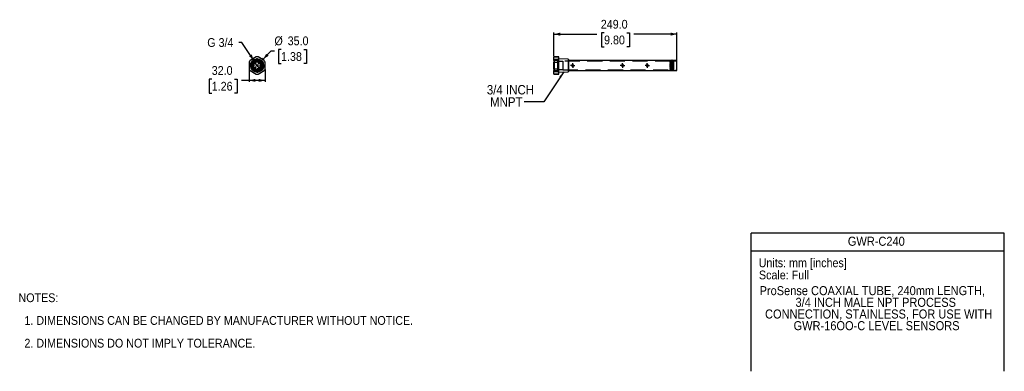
# Model space of a CAD drawing. Header units: millimetres. Extents: x 37 to 2032, y 0 to 712.
import ezdxf
from ezdxf.enums import TextEntityAlignment as Align

# ---------------------------------------------------------------- set-up
doc = ezdxf.new("R2010")
doc.units = ezdxf.units.MM
for name, pattern in [('SLD-Center', [111.76, 50.8, -20.32, 20.32, -20.32]), ('SLD-Dashed', [45.72, 30.48, -15.24]), ('SLD-Solid', [0])]:
    doc.linetypes.add(name, pattern=pattern)
doc.layers.add('CENTER', color=40, linetype='SLD-Center')
doc.layers.add('HIDDEN', color=102, linetype='SLD-Dashed')
doc.layers.add('DIMENSIONS', color=140, linetype='SLD-Solid', lineweight=25)
doc.layers.add('TEXT', color=140, linetype='SLD-Solid', lineweight=25)
doc.layers.add('SLD-DEFPOINTS', color=7, linetype='Continuous', plot=False)
doc.layers.get('SLD-DEFPOINTS').off()
doc.styles.add('SLDTEXTSTYLE0', font='GOTHIC.TTF', dxfattribs={"width": 0.913})
doc.styles.get("Standard").update_dxf_attribs({"font": 'GOTHIC.TTF'})
doc.dimstyles.new('SLDDIMSTYLE0', dxfattribs={"dimtxt": 17.78, "dimasz": 12.7, "dimexe": 0, "dimexo": 0.0625, "dimgap": 4.445, "dimtad": 0, "dimtih": 1, "dimtoh": 1, "dimdec": 1, "dimrnd": 1e-09, "dimzin": 4, "dimdsep": 46, "dimtxsty": 'SLDTEXTSTYLE0', "dimsah": 1, "dimcen": 0.09, "dimadec": 0, "dimazin": 1, "dimtfac": 1, "dimtdec": 1, "dimtofl": 0, "dimtmove": 0, "dimatfit": 3, "dimfxl": 0, "dimfrac": 2, "dimtolj": 1, "dimtzin": 12, "dimarcsym": 0})
doc.dimstyles.new('SLDDIMSTYLE1', dxfattribs={"dimtxt": 17.78, "dimasz": 12.7, "dimexe": 0, "dimexo": 0.0625, "dimgap": 4.445, "dimtad": 0, "dimtih": 1, "dimtoh": 1, "dimdec": 1, "dimrnd": 1e-09, "dimzin": 4, "dimdsep": 46, "dimtxsty": 'SLDTEXTSTYLE0', "dimsah": 1, "dimcen": 0, "dimadec": 0, "dimazin": 1, "dimtfac": 1, "dimtdec": 1, "dimtofl": 0, "dimtmove": 0, "dimatfit": 3, "dimfxl": 0, "dimfrac": 2, "dimtolj": 1, "dimtzin": 12, "dimarcsym": 0})
doc.dimstyles.new('SLDDIMSTYLE2', dxfattribs={"dimtxt": 17.78, "dimasz": 12.7, "dimexe": 0, "dimexo": 0.0625, "dimgap": 4.445, "dimtad": 0, "dimtih": 1, "dimtoh": 1, "dimdec": 1, "dimrnd": 1e-09, "dimzin": 12, "dimdsep": 46, "dimtxsty": 'SLDTEXTSTYLE0', "dimsah": 1, "dimcen": 0, "dimadec": 0, "dimazin": 3, "dimtfac": 1, "dimtdec": 1, "dimtofl": 0, "dimtmove": 0, "dimatfit": 3, "dimfxl": 0, "dimfrac": 2, "dimtolj": 1, "dimtzin": 12, "dimarcsym": 0})
doc.dimstyles.new('SLDDIMSTYLE3', dxfattribs={"dimtxt": 0.18, "dimasz": 12.7, "dimexe": 0, "dimexo": 0.0625, "dimgap": 0, "dimtad": 0, "dimtih": 1, "dimtoh": 1, "dimdec": 0, "dimrnd": 1e-09, "dimzin": 0, "dimdsep": 46, "dimtxsty": 'Standard', "dimsah": 1, "dimcen": 0.09, "dimadec": 0, "dimazin": 0, "dimtfac": 12.7, "dimtdec": 0, "dimtofl": 0, "dimtmove": 0, "dimatfit": 3, "dimfxl": 0, "dimfrac": 2, "dimtolj": 1, "dimtzin": 0, "dimarcsym": 0})

# ---------------------------------------------------------------- blocks, each defined once
blk = doc.blocks.new('Block1')
at = {"color": 140, "linetype": 'SLD-Solid', "lineweight": 18}
blk.add_line((2032, 0), (1519.4, 0), dxfattribs=at)
at = {"layer": 'TEXT'}
for p, q in [((2032, 279.4), (1519.4, 279.4)), ((1519.4, 0), (1519.4, 279.4)), ((2032, 0), (2032, 279.4)), ((1519.4, 243.8), (2032, 243.8))]:
    blk.add_line(p, q, dxfattribs=at)
at = {"layer": 'TEXT', "char_height": 17.78, "attachment_point": 1, "style": 'SLDTEXTSTYLE0'}
for s, insert in [('Units: mm [inches]', (1534.3, 228.6)), ('Scale: Full', (1534.8, 204))]:
    blk.add_mtext(s, dxfattribs=dict(at, insert=insert))
at = {"layer": 'TEXT', "color": 140, "style": 'SLDTEXTSTYLE0', "width": 0.913}
for tag, p in [('AUTOATTR1', (1714.9, 248.7)), ('AUTOATTR0_0', (1536.2, 148.7)), ('AUTOATTR0_1', (1608.9, 125.1)), ('AUTOATTR0_2', (1547.3, 101.4)), ('AUTOATTR0_3', (1571.9, 77.8))]:
    blk.add_attdef(tag, text='', height=18.3, dxfattribs=at).set_placement(p, align=Align.BOTTOM_LEFT)
blk = doc.blocks.new('SW_NOTE_0')
at = {"layer": 'TEXT', "color": 0, "char_height": 17.78, "attachment_point": 1, "style": 'SLDTEXTSTYLE0'}
for s, insert in [('NOTES:', (0, 22.7)), ('  1. DIMENSIONS CAN BE CHANGED BY MANUFACTURER WITHOUT NOTICE.', (0, -23.3)), ('  2. DIMENSIONS DO NOT IMPLY TOLERANCE.', (0, -69.3))]:
    blk.add_mtext(s, dxfattribs=dict(at, insert=insert))
blk = doc.blocks.new('_D')
at = {"layer": 'DIMENSIONS'}
for p, q in [((502, 610.9), (502, 586)), ((534, 610.9), (534, 586)), ((426, 591.8), (420.6, 591.8)), ((420.6, 591.8), (420.6, 563.5)), ((472, 591.8), (477.4, 591.8)), ((477.4, 591.8), (477.4, 563.5)), ((502, 589.1), (486.4, 589.1)), ((534, 589.1), (502, 589.1)), ((420.6, 563.5), (426, 563.5)), ((477.4, 563.5), (472, 563.5))]:
    blk.add_line(p, q, dxfattribs=at)
for points in [[(502, 589.1), (514.7, 586), (514.7, 592.3)], [(534, 589.1), (521.3, 592.3), (521.3, 586)]]:
    blk.add_solid(points, dxfattribs=at)
at = {"layer": 'DIMENSIONS', "char_height": 17.78, "attachment_point": 1, "style": 'SLDTEXTSTYLE0'}
for s, insert in [('32.0', (426, 618.1)), ('1.26', (426, 586.2))]:
    blk.add_mtext(s, dxfattribs=dict(at, insert=insert))
blk = doc.blocks.new('_D_1')
at = {"layer": 'DIMENSIONS'}
for p, q in [((530.1, 631.9), (546.7, 649.2)), ((546.7, 649.2), (553.1, 649.2)), ((566.5, 651.8), (561.1, 651.8)), ((561.1, 651.8), (561.1, 623.6)), ((612.5, 651.8), (617.9, 651.8)), ((617.9, 651.8), (617.9, 623.6)), ((561.1, 623.6), (566.5, 623.6)), ((617.9, 623.6), (612.5, 623.6))]:
    blk.add_line(p, q, dxfattribs=at)
blk.add_arc((518, 619.3), 17.5, 40.2553, 56.4318, dxfattribs=at)
blk.add_solid([(530.1, 631.9), (541.2, 638.8), (536.6, 643.2)], dxfattribs=at)
at = {"layer": 'DIMENSIONS', "char_height": 17.78, "attachment_point": 1, "style": 'SLDTEXTSTYLE0'}
for s, insert in [('%%c', (553.1, 678.1)), ('35.0', (579.9, 678.1)), ('1.38', (566.5, 646.3))]:
    blk.add_mtext(s, dxfattribs=dict(at, insert=insert))
blk = doc.blocks.new('_D_2')
at = {"layer": 'DIMENSIONS'}
for p, q in [((487.3, 666.1), (480.9, 666.1)), ((511.4, 629.3), (487.3, 666.1))]:
    blk.add_line(p, q, dxfattribs=at)
blk.add_solid([(511.4, 629.3), (507.1, 641.7), (501.8, 638.2)], dxfattribs=at)
at = {"layer": 'DIMENSIONS', "insert": (417, 674.7), "char_height": 17.78, "attachment_point": 1, "style": 'SLDTEXTSTYLE0'}
blk.add_mtext('G 3/4', dxfattribs=at)
blk = doc.blocks.new('SW_CENTERMARKSYMBOL_0')
at = {"layer": 'CENTER', "color": 0}
for p, q in [((-5.08, 0), (-14.5985, 0)), ((0, 0), (-2.54, 0)), ((0, 5.08), (0, 14.5985)), ((0, 0), (0, 2.54)), ((0, 0), (0, -2.54)), ((0, 0), (2.54, 0)), ((5.08, 0), (14.5985, 0)), ((0, -5.08), (0, -14.5985))]:
    blk.add_line(p, q, dxfattribs=at)
blk = doc.blocks.new('_D_3')
at = {"layer": 'DIMENSIONS'}
for p, q in [((1119.5, 637.9), (1119.5, 685.9)), ((1119.5, 682.8), (1206.6, 682.8)), ((1221, 685.4), (1215.6, 685.4)), ((1215.6, 685.4), (1215.6, 657.2)), ((1267, 685.4), (1272.4, 685.4)), ((1272.4, 685.4), (1272.4, 657.2)), ((1368.5, 682.8), (1281.4, 682.8)), ((1368.5, 629.5), (1368.5, 685.9)), ((1215.6, 657.2), (1221, 657.2)), ((1272.4, 657.2), (1267, 657.2))]:
    blk.add_line(p, q, dxfattribs=at)
for points in [[(1119.5, 682.8), (1132.2, 679.6), (1132.2, 685.9)], [(1368.5, 682.8), (1355.8, 685.9), (1355.8, 679.6)]]:
    blk.add_solid(points, dxfattribs=at)
at = {"layer": 'DIMENSIONS', "char_height": 17.78, "attachment_point": 1, "style": 'SLDTEXTSTYLE0'}
for s, insert in [('249.0', (1214.4, 711.7)), ('9.80', (1221, 679.9))]:
    blk.add_mtext(s, dxfattribs=dict(at, insert=insert))
blk = doc.blocks.new('SW_NOTE_1')
at = {"layer": 'TEXT', "color": 0, "char_height": 19.05, "attachment_point": 1, "style": 'SLDTEXTSTYLE0'}
for s, insert in [('3/4 INCH', (-75.4, 34)), (' MNPT', (-75.4, 9.3))]:
    blk.add_mtext(s, dxfattribs=dict(at, insert=insert))
blk = doc.blocks.new('SW_CENTERMARKSYMBOL_1')
at = {"layer": 'CENTER', "color": 0}
for p, q in [((-2.54, 0), (-4.54, 0)), ((0, 0), (-2.54, 0)), ((0, 2.54), (0, 4.54)), ((0, 0), (0, 2.54)), ((0, 0), (0, -2.54)), ((0, 0), (2.54, 0)), ((2.54, 0), (4.54, 0)), ((0, -2.54), (0, -4.54))]:
    blk.add_line(p, q, dxfattribs=at)
blk = doc.blocks.new('SW_CENTERMARKSYMBOL_2')
at = {"layer": 'CENTER', "color": 0}
for p, q in [((-2.54, 0), (-4.54, 0)), ((0, 0), (-2.54, 0)), ((0, 2.54), (0, 4.54)), ((0, 0), (0, 2.54)), ((0, 0), (0, -2.54)), ((0, 0), (2.54, 0)), ((2.54, 0), (4.54, 0)), ((0, -2.54), (0, -4.54))]:
    blk.add_line(p, q, dxfattribs=at)
blk = doc.blocks.new('SW_CENTERMARKSYMBOL_3')
at = {"layer": 'CENTER', "color": 0}
for p, q in [((-2.54, 0), (-4.54, 0)), ((0, 0), (-2.54, 0)), ((0, 2.54), (0, 4.54)), ((0, 0), (0, 2.54)), ((0, 0), (0, -2.54)), ((0, 0), (2.54, 0)), ((2.54, 0), (4.54, 0)), ((0, -2.54), (0, -4.54))]:
    blk.add_line(p, q, dxfattribs=at)
blk = doc.blocks.new('SW_CENTERMARKSYMBOL_4')
at = {"layer": 'CENTER', "color": 0}
for p, q in [((-2.54, 0), (-4.54, 0)), ((0, 0), (-2.54, 0)), ((0, 2.54), (0, 4.54)), ((0, 0), (0, 2.54)), ((0, 0), (0, -2.54)), ((0, 0), (2.54, 0)), ((2.54, 0), (4.54, 0)), ((0, -2.54), (0, -4.54))]:
    blk.add_line(p, q, dxfattribs=at)

msp = doc.modelspace()

# ---------------------------------------------------------------- linework, layer by layer
for p, q in [((502.01, 626.35), (502.01, 612.17)), ((516.15, 636.66), (503.87, 629.57)), ((532.15, 629.57), (519.87, 636.66)), ((534.01, 612.17), (534.01, 626.35)), ((1129.49, 636.76), (1119.49, 636.76)), ((1119.49, 636.76), (1119.49, 636.66)), ((1119.49, 636.66), (1129.49, 636.66)), ((1119.49, 629.57), (1119.49, 636.66)), ((1129.49, 629.57), (1119.49, 629.57)), ((1119.49, 629.57), (1119.49, 626.35)), ((1119.49, 626.35), (1129.49, 626.35)), ((1119.49, 612.17), (1119.49, 626.35)), ((1129.49, 636.66), (1129.49, 636.76)), ((1129.49, 629.57), (1129.49, 636.66)), ((1148.41, 632), (1129.49, 632.59)), ((1129.49, 626.35), (1129.49, 629.57)), ((1129.49, 612.17), (1129.49, 626.35)), ((1149.49, 630.92), (1148.41, 632)), ((1148.41, 632), (1148.41, 606.52)), ((1149.49, 607.6), (1149.49, 630.92)), ((1357.99, 629.26), (1149.49, 629.26)), ((1357.92, 617.35), (1357.92, 621.17)), ((1357.99, 629.76), (1357.99, 621.09)), ((1357.99, 621.09), (1357.99, 619.39)), ((1357.99, 619.39), (1357.99, 617.33)), ((1358.99, 621.09), (1358.99, 629.76)), ((1368.49, 629.26), (1358.99, 629.26)), ((1358.99, 619.39), (1358.99, 621.09)), ((1358.99, 617.36), (1358.99, 619.39)), ((1359.07, 621.17), (1359.07, 617.36)), ((1368.49, 609.26), (1368.49, 629.26)), ((503.87, 608.95), (516.15, 601.86)), ((511.37, 617.46), (510.6, 618.1)), ((519.87, 601.86), (532.15, 608.95)), ((525.42, 618.1), (524.66, 617.46)), ((1129.49, 612.17), (1119.49, 612.17)), ((1119.49, 612.17), (1119.49, 608.95)), ((1119.49, 608.95), (1129.49, 608.95)), ((1119.49, 601.86), (1119.49, 608.95)), ((1129.49, 601.86), (1119.49, 601.86)), ((1119.49, 601.86), (1119.49, 601.76)), ((1119.49, 601.76), (1129.49, 601.76)), ((1129.49, 608.95), (1129.49, 612.17)), ((1129.49, 601.86), (1129.49, 608.95)), ((1129.49, 605.93), (1148.41, 606.52)), ((1129.49, 601.76), (1129.49, 601.86)), ((1148.41, 606.52), (1149.49, 607.6)), ((1149.49, 609.26), (1368.49, 609.26))]:
    msp.add_line(p, q)
at = {"flags": 128}
for points in [[(1357.99, 621.09), (1358, 621.1), (1358.07, 621.13), (1358.21, 621.16), (1358.39, 621.17), (1358.59, 621.17), (1358.78, 621.16), (1358.92, 621.13), (1358.99, 621.1), (1358.99, 621.09)], [(510.89, 616.9), (510.92, 616.93), (511.05, 617.08), (511.17, 617.23), (511.27, 617.35), (511.34, 617.43), (511.37, 617.46)], [(524.66, 617.46), (524.68, 617.43), (524.75, 617.35), (524.86, 617.23), (524.98, 617.08), (525.1, 616.93), (525.13, 616.9)]]:
    msp.add_lwpolyline(points, dxfattribs=at)
for radius in [13.22, 12.06, 8.25, 8.02]:
    msp.add_circle((518.01, 619.26), radius)
for centre, radius, start, end in [((518.01, 619.26), 17.5, 143.89551, 156.10449), ((518.01, 619.26), 7.5, 149.56069, 210.43117), ((518.01, 619.26), 7.5, 59.56069, 120.43117), ((518.01, 619.26), 4.05, 128.79849, 141.19151), ((518.01, 619.26), 17.5, 83.89551, 96.10449), ((518.01, 619.26), 4.05, 38.79849, 51.19151), ((518.01, 619.26), 7.5, 329.56069, 30.43117), ((518.01, 619.26), 17.5, 23.89551, 36.10449), ((1358.49, 629.76), 0.5, 0, 180), ((1358.44, 619.46), 0.453, 188.5518, 276.5417), ((1358.54, 619.46), 0.453, 263.45983, 351.44832), ((518.01, 619.26), 17.5, 203.89551, 216.10449), ((518.01, 619.26), 7.5, 239.56069, 300.43117), ((518.01, 619.26), 4.05, 218.79849, 231.19151), ((518.01, 619.26), 17.5, 263.89551, 276.10449), ((518.01, 619.26), 4.05, 308.79849, 321.19151), ((518.01, 619.26), 17.5, 323.89551, 336.10449)]:
    msp.add_arc(centre, radius, start, end)
for points in [[(512.74, 623.06), (512.34, 623.06), (511.94, 623.06), (511.55, 623.06)], [(514.21, 625.73), (514.21, 625.33), (514.21, 624.93), (514.21, 624.53)], [(521.81, 624.53), (521.81, 624.93), (521.81, 625.33), (521.81, 625.73)], [(524.48, 623.06), (524.08, 623.06), (523.68, 623.06), (523.28, 623.06)], [(511.55, 615.46), (511.94, 615.46), (512.34, 615.46), (512.74, 615.46)], [(514.21, 613.99), (514.21, 613.59), (514.21, 613.19), (514.21, 612.8)], [(521.81, 612.8), (521.81, 613.19), (521.81, 613.59), (521.81, 613.99)], [(523.28, 615.46), (523.68, 615.46), (524.08, 615.46), (524.48, 615.46)]]:
    msp.add_open_spline(points, degree=3)
for points, knots in [([(514.51, 621.85), (514.44, 622.04), (514.35, 622.2), (514.11, 622.49), (513.98, 622.62), (513.67, 622.83), (513.5, 622.92), (513.13, 623.03), (512.94, 623.06), (512.74, 623.06)], [0, 0, 0, 0, 0.25, 0.25, 0.5, 0.5, 0.75, 0.75, 1, 1, 1, 1]), ([(514.21, 624.53), (514.21, 624.33), (514.24, 624.14), (514.36, 623.78), (514.44, 623.61), (514.65, 623.3), (514.78, 623.16), (515.08, 622.93), (515.24, 622.83), (515.42, 622.76)], [0, 0, 0, 0, 0.25, 0.25, 0.5, 0.5, 0.75, 0.75, 1, 1, 1, 1]), ([(514.86, 621.8), (514.83, 621.77), (514.8, 621.75), (514.73, 621.72), (514.69, 621.72), (514.6, 621.74), (514.54, 621.79), (514.51, 621.85)], [0, 0, 0, 0, 0.25, 0.25, 0.5, 0.5, 1, 1, 1, 1]), ([(515.42, 622.76), (515.49, 622.74), (515.53, 622.68), (515.55, 622.58), (515.55, 622.55), (515.53, 622.48), (515.51, 622.44), (515.48, 622.42)], [0, 0, 0, 0, 0.5, 0.5, 0.75, 0.75, 1, 1, 1, 1]), ([(520.55, 622.42), (520.52, 622.44), (520.5, 622.48), (520.48, 622.55), (520.47, 622.58), (520.49, 622.68), (520.54, 622.74), (520.6, 622.76)], [0, 0, 0, 0, 0.25, 0.25, 0.5, 0.5, 1, 1, 1, 1]), ([(520.6, 622.76), (520.79, 622.83), (520.95, 622.93), (521.24, 623.16), (521.37, 623.3), (521.58, 623.61), (521.67, 623.78), (521.78, 624.14), (521.81, 624.33), (521.81, 624.53)], [0, 0, 0, 0, 0.25, 0.25, 0.5, 0.5, 0.75, 0.75, 1, 1, 1, 1]), ([(521.51, 621.85), (521.49, 621.79), (521.43, 621.74), (521.33, 621.72), (521.3, 621.72), (521.23, 621.75), (521.19, 621.77), (521.17, 621.8)], [0, 0, 0, 0, 0.5, 0.5, 0.75, 0.75, 1, 1, 1, 1]), ([(523.28, 623.06), (523.08, 623.06), (522.89, 623.03), (522.53, 622.92), (522.36, 622.83), (522.05, 622.62), (521.91, 622.49), (521.68, 622.2), (521.58, 622.04), (521.51, 621.85)], [0, 0, 0, 0, 0.25, 0.25, 0.5, 0.5, 0.75, 0.75, 1, 1, 1, 1]), ([(1157.59, 621.26), (1157.72, 621.25), (1157.85, 621.23), (1158.11, 621.17), (1158.23, 621.13), (1158.47, 621.01), (1158.58, 620.95), (1158.79, 620.79), (1158.89, 620.7), (1159.15, 620.41), (1159.29, 620.18), (1159.46, 619.69), (1159.5, 619.43), (1159.48, 619.03), (1159.46, 618.9), (1159.4, 618.65), (1159.36, 618.53), (1159.24, 618.29), (1159.18, 618.18), (1159.02, 617.97), (1158.93, 617.87), (1158.74, 617.69), (1158.63, 617.62), (1158.41, 617.48), (1158.29, 617.42), (1158.04, 617.34), (1157.92, 617.3), (1157.66, 617.27), (1157.52, 617.26), (1157.13, 617.28), (1156.87, 617.34), (1156.52, 617.51), (1156.41, 617.58), (1156.2, 617.73), (1156.1, 617.82), (1155.92, 618.02), (1155.84, 618.12), (1155.71, 618.35), (1155.65, 618.46), (1155.52, 618.83), (1155.48, 619.1), (1155.5, 619.49), (1155.52, 619.62), (1155.58, 619.87), (1155.63, 620), (1155.74, 620.24), (1155.81, 620.35), (1155.96, 620.56), (1156.05, 620.66), (1156.34, 620.92), (1156.57, 621.06), (1156.94, 621.19), (1157.07, 621.22), (1157.33, 621.26), (1157.46, 621.27), (1157.59, 621.26)], [0, 0, 0, 0, 0.03125, 0.03125, 0.0625, 0.0625, 0.09375, 0.09375, 0.125, 0.125, 0.1875, 0.1875, 0.25, 0.25, 0.28125, 0.28125, 0.3125, 0.3125, 0.34375, 0.34375, 0.375, 0.375, 0.40625, 0.40625, 0.4375, 0.4375, 0.46875, 0.46875, 0.5, 0.5, 0.5625, 0.5625, 0.59375, 0.59375, 0.625, 0.625, 0.65625, 0.65625, 0.6875, 0.6875, 0.75, 0.75, 0.78125, 0.78125, 0.8125, 0.8125, 0.84375, 0.84375, 0.875, 0.875, 0.9375, 0.9375, 0.96875, 0.96875, 1, 1, 1, 1]), ([(1258.59, 621.26), (1258.72, 621.25), (1258.85, 621.23), (1259.11, 621.17), (1259.23, 621.13), (1259.47, 621.01), (1259.58, 620.95), (1259.79, 620.79), (1259.89, 620.7), (1260.15, 620.41), (1260.29, 620.18), (1260.46, 619.69), (1260.5, 619.43), (1260.48, 619.03), (1260.46, 618.9), (1260.4, 618.65), (1260.36, 618.53), (1260.24, 618.29), (1260.18, 618.18), (1260.02, 617.97), (1259.93, 617.87), (1259.74, 617.69), (1259.63, 617.62), (1259.41, 617.48), (1259.29, 617.42), (1259.04, 617.34), (1258.92, 617.3), (1258.66, 617.27), (1258.52, 617.26), (1258.13, 617.28), (1257.87, 617.34), (1257.52, 617.51), (1257.41, 617.58), (1257.2, 617.73), (1257.1, 617.82), (1256.92, 618.02), (1256.84, 618.12), (1256.71, 618.35), (1256.65, 618.46), (1256.52, 618.83), (1256.48, 619.1), (1256.5, 619.49), (1256.52, 619.62), (1256.58, 619.87), (1256.63, 620), (1256.74, 620.24), (1256.81, 620.35), (1256.96, 620.56), (1257.05, 620.66), (1257.34, 620.92), (1257.57, 621.06), (1257.94, 621.19), (1258.07, 621.22), (1258.33, 621.26), (1258.46, 621.27), (1258.59, 621.26)], [0, 0, 0, 0, 0.03125, 0.03125, 0.0625, 0.0625, 0.09375, 0.09375, 0.125, 0.125, 0.1875, 0.1875, 0.25, 0.25, 0.28125, 0.28125, 0.3125, 0.3125, 0.34375, 0.34375, 0.375, 0.375, 0.40625, 0.40625, 0.4375, 0.4375, 0.46875, 0.46875, 0.5, 0.5, 0.5625, 0.5625, 0.59375, 0.59375, 0.625, 0.625, 0.65625, 0.65625, 0.6875, 0.6875, 0.75, 0.75, 0.78125, 0.78125, 0.8125, 0.8125, 0.84375, 0.84375, 0.875, 0.875, 0.9375, 0.9375, 0.96875, 0.96875, 1, 1, 1, 1]), ([(1308.59, 621.26), (1308.72, 621.25), (1308.85, 621.23), (1309.11, 621.17), (1309.23, 621.13), (1309.47, 621.01), (1309.58, 620.95), (1309.79, 620.79), (1309.89, 620.7), (1310.15, 620.41), (1310.29, 620.18), (1310.46, 619.69), (1310.5, 619.43), (1310.48, 619.03), (1310.46, 618.9), (1310.4, 618.65), (1310.36, 618.53), (1310.24, 618.29), (1310.18, 618.18), (1310.02, 617.97), (1309.93, 617.87), (1309.74, 617.69), (1309.63, 617.62), (1309.41, 617.48), (1309.29, 617.42), (1309.04, 617.34), (1308.92, 617.3), (1308.66, 617.27), (1308.52, 617.26), (1308.13, 617.28), (1307.87, 617.34), (1307.52, 617.51), (1307.41, 617.58), (1307.2, 617.73), (1307.1, 617.82), (1306.92, 618.02), (1306.84, 618.12), (1306.71, 618.35), (1306.65, 618.46), (1306.52, 618.83), (1306.48, 619.1), (1306.5, 619.49), (1306.52, 619.62), (1306.58, 619.87), (1306.63, 620), (1306.74, 620.24), (1306.81, 620.35), (1306.96, 620.56), (1307.05, 620.66), (1307.34, 620.92), (1307.57, 621.06), (1307.94, 621.19), (1308.07, 621.22), (1308.33, 621.26), (1308.46, 621.27), (1308.59, 621.26)], [0, 0, 0, 0, 0.03125, 0.03125, 0.0625, 0.0625, 0.09375, 0.09375, 0.125, 0.125, 0.1875, 0.1875, 0.25, 0.25, 0.28125, 0.28125, 0.3125, 0.3125, 0.34375, 0.34375, 0.375, 0.375, 0.40625, 0.40625, 0.4375, 0.4375, 0.46875, 0.46875, 0.5, 0.5, 0.5625, 0.5625, 0.59375, 0.59375, 0.625, 0.625, 0.65625, 0.65625, 0.6875, 0.6875, 0.75, 0.75, 0.78125, 0.78125, 0.8125, 0.8125, 0.84375, 0.84375, 0.875, 0.875, 0.9375, 0.9375, 0.96875, 0.96875, 1, 1, 1, 1]), ([(1358.99, 621.17), (1359.06, 621.16), (1359.35, 621.12), (1359.79, 620.82), (1360.24, 620.32), (1360.49, 619.68), (1360.51, 619), (1360.31, 618.35), (1359.92, 617.81), (1359.36, 617.42), (1358.7, 617.23), (1358.02, 617.28), (1357.4, 617.54), (1356.9, 618), (1356.57, 618.6), (1356.45, 619.27), (1356.57, 619.94), (1356.9, 620.52), (1357.38, 620.98), (1357.79, 621.12), (1357.99, 621.19)], [0, 0, 0, 0, 0.0180297, 0.0756801, 0.1340716, 0.192863, 0.2508087, 0.3080014, 0.365656, 0.4242952, 0.4829396, 0.5405476, 0.59771, 0.6556945, 0.7144976, 0.7728527, 0.8302137, 0.8875555, 0.9458609, 1, 1, 1, 1]), ([(512.74, 615.46), (512.94, 615.46), (513.13, 615.49), (513.49, 615.61), (513.67, 615.69), (513.97, 615.9), (514.11, 616.03), (514.35, 616.33), (514.44, 616.49), (514.51, 616.67)], [0, 0, 0, 0, 0.25, 0.25, 0.5, 0.5, 0.75, 0.75, 1, 1, 1, 1]), ([(515.42, 615.76), (515.24, 615.69), (515.08, 615.6), (514.78, 615.36), (514.65, 615.23), (514.44, 614.92), (514.36, 614.75), (514.24, 614.38), (514.21, 614.19), (514.21, 613.99)], [0, 0, 0, 0, 0.25, 0.25, 0.5, 0.5, 0.75, 0.75, 1, 1, 1, 1]), ([(514.51, 616.67), (514.54, 616.74), (514.59, 616.78), (514.69, 616.8), (514.73, 616.8), (514.8, 616.78), (514.83, 616.76), (514.86, 616.73)], [0, 0, 0, 0, 0.5, 0.5, 0.75, 0.75, 1, 1, 1, 1]), ([(515.47, 616.11), (515.51, 616.08), (515.53, 616.05), (515.55, 615.98), (515.55, 615.94), (515.53, 615.84), (515.49, 615.79), (515.42, 615.76)], [0, 0, 0, 0, 0.25, 0.25, 0.5, 0.5, 1, 1, 1, 1]), ([(520.6, 615.76), (520.54, 615.79), (520.49, 615.84), (520.47, 615.94), (520.47, 615.98), (520.5, 616.05), (520.52, 616.08), (520.55, 616.11)], [0, 0, 0, 0, 0.5, 0.5, 0.75, 0.75, 1, 1, 1, 1]), ([(521.81, 613.99), (521.81, 614.19), (521.78, 614.38), (521.67, 614.74), (521.58, 614.92), (521.37, 615.22), (521.24, 615.36), (520.95, 615.6), (520.79, 615.69), (520.6, 615.76)], [0, 0, 0, 0, 0.25, 0.25, 0.5, 0.5, 0.75, 0.75, 1, 1, 1, 1]), ([(521.17, 616.72), (521.19, 616.75), (521.23, 616.78), (521.3, 616.8), (521.33, 616.8), (521.43, 616.78), (521.49, 616.74), (521.51, 616.67)], [0, 0, 0, 0, 0.25, 0.25, 0.5, 0.5, 1, 1, 1, 1]), ([(521.51, 616.67), (521.58, 616.49), (521.68, 616.33), (521.91, 616.03), (522.05, 615.9), (522.36, 615.69), (522.53, 615.61), (522.89, 615.49), (523.08, 615.46), (523.28, 615.46)], [0, 0, 0, 0, 0.25, 0.25, 0.5, 0.5, 0.75, 0.75, 1, 1, 1, 1])]:
    msp.add_open_spline(points, degree=3, knots=knots)
at = {"layer": 'HIDDEN'}
for p, q in [((507.97, 619.01), (510.72, 616.7)), ((508.16, 621), (508.41, 620.96)), ((508.47, 621.26), (508.21, 621.26)), ((509.24, 621.26), (508.21, 621.26)), ((510.6, 618.1), (508.61, 619.78)), ((517.96, 628.26), (517.96, 628.01)), ((518.06, 628.01), (518.06, 628.26)), ((525.3, 616.7), (528.06, 619.01)), ((527.42, 619.78), (525.42, 618.1)), ((527.81, 621.26), (526.79, 621.26)), ((527.81, 621.26), (527.56, 621.26)), ((527.61, 620.96), (527.86, 621)), ((1120.65, 631.32), (1119.49, 632.48)), ((1120.65, 607.2), (1120.65, 631.32)), ((1126.68, 631.32), (1120.65, 631.32)), ((1127.64, 632.28), (1126.68, 631.32)), ((1126.68, 631.32), (1126.68, 607.2)), ((1127.64, 632.28), (1127.64, 606.25)), ((1128.49, 606.6), (1128.49, 631.93)), ((1137.49, 627.51), (1128.49, 627.51)), ((1137.49, 628.26), (1137.49, 610.26)), ((1354.74, 628.26), (1137.49, 628.26)), ((1362.24, 628.26), (1354.74, 628.26)), ((1354.74, 628.01), (1354.74, 628.26)), ((1354.74, 628.01), (1354.74, 610.51)), ((1357.92, 628.01), (1354.74, 628.01)), ((1355.07, 626.76), (1354.74, 627.28)), ((1355.07, 625.73), (1355.07, 626.76)), ((1357.92, 626.76), (1355.07, 626.76)), ((1357.92, 625.73), (1355.07, 625.73)), ((1355.07, 625.73), (1357.92, 625.73)), ((1355.07, 615.46), (1355.07, 623.06)), ((1357.92, 623.06), (1355.07, 623.06)), ((1355.7, 624.53), (1356.14, 623.77)), ((1361.29, 624.53), (1355.7, 624.53)), ((1355.7, 624.53), (1361.29, 624.53)), ((1361.29, 623.06), (1355.7, 623.06)), ((1357.03, 622.76), (1359.95, 622.76)), ((1359.95, 622.76), (1357.03, 622.76)), ((1359.95, 621.85), (1357.03, 621.85)), ((1357.03, 621.85), (1359.95, 621.85)), ((1357.17, 621.73), (1359.81, 621.73)), ((1357.17, 621.73), (1359.81, 621.73)), ((1357.22, 622.42), (1357.22, 621.8)), ((1359.76, 622.42), (1357.22, 622.42)), ((1357.22, 622.42), (1359.76, 622.42)), ((1357.22, 621.8), (1359.76, 621.8)), ((1359.76, 621.8), (1357.22, 621.8)), ((1357.92, 621.17), (1357.92, 628.01)), ((1359.07, 628.01), (1357.92, 628.01)), ((1357.92, 628.01), (1357.92, 628.01)), ((1359.07, 628.01), (1357.92, 628.01)), ((1357.92, 625.73), (1359.07, 625.73)), ((1357.92, 625.73), (1359.07, 625.73)), ((1359.07, 623.06), (1357.92, 623.06)), ((1358.44, 629.26), (1357.99, 629.26)), ((1358.44, 621), (1358.44, 629.27)), ((1358.44, 620.96), (1358.44, 621)), ((1358.44, 620.96), (1358.54, 620.96)), ((1358.54, 629.27), (1358.54, 621)), ((1358.99, 629.26), (1358.54, 629.26)), ((1358.54, 621.26), (1358.99, 621.17)), ((1358.54, 621), (1358.54, 620.96)), ((1359.07, 628.01), (1359.07, 621.17)), ((1362.24, 628.01), (1359.07, 628.01)), ((1359.07, 628.01), (1359.07, 628.01)), ((1361.92, 626.76), (1359.07, 626.76)), ((1361.92, 625.73), (1359.07, 625.73)), ((1359.07, 625.73), (1361.92, 625.73)), ((1361.92, 623.06), (1359.07, 623.06)), ((1359.76, 621.8), (1359.76, 622.42)), ((1359.85, 621.74), (1359.81, 621.73)), ((1359.95, 621.85), (1359.91, 621.8)), ((1362.24, 627.28), (1361.92, 626.76)), ((1361.92, 625.73), (1361.92, 626.76)), ((1361.92, 623.06), (1361.92, 615.46)), ((1362.24, 628.01), (1362.24, 628.26)), ((1368.49, 628.26), (1362.24, 628.26)), ((1362.24, 610.51), (1362.24, 628.01)), ((508.21, 617.26), (509.23, 617.26)), ((508.21, 617.26), (508.21, 617.26)), ((526.79, 617.26), (527.81, 617.26)), ((527.81, 617.26), (527.82, 617.26)), ((1119.49, 606.04), (1120.65, 607.2)), ((1120.65, 607.2), (1126.68, 607.2)), ((1126.68, 607.2), (1127.64, 606.25)), ((1128.49, 611.01), (1137.49, 611.01)), ((1137.49, 610.26), (1368.49, 610.26)), ((1354.74, 611.24), (1355.07, 611.76)), ((1354.74, 610.51), (1357.92, 610.51)), ((1355.07, 615.46), (1357.92, 615.46)), ((1355.07, 611.76), (1355.07, 612.8)), ((1355.07, 612.8), (1357.92, 612.8)), ((1357.92, 612.8), (1355.07, 612.8)), ((1355.07, 611.76), (1357.92, 611.76)), ((1355.7, 615.46), (1361.29, 615.46)), ((1355.7, 613.99), (1361.29, 613.99)), ((1361.29, 613.99), (1355.7, 613.99)), ((1357.03, 616.67), (1359.95, 616.67)), ((1359.95, 616.67), (1357.03, 616.67)), ((1359.95, 615.76), (1357.03, 615.76)), ((1357.03, 615.76), (1359.95, 615.76)), ((1359.81, 616.8), (1357.17, 616.8)), ((1359.81, 616.8), (1357.17, 616.8)), ((1357.22, 616.73), (1359.76, 616.73)), ((1357.22, 616.72), (1357.22, 616.11)), ((1359.76, 616.72), (1357.22, 616.72)), ((1357.22, 616.11), (1359.76, 616.11)), ((1359.76, 616.11), (1357.22, 616.11)), ((1357.92, 610.51), (1357.92, 617.35)), ((1357.92, 615.46), (1359.07, 615.46)), ((1357.92, 612.8), (1359.07, 612.8)), ((1357.92, 612.8), (1359.07, 612.8)), ((1357.99, 617.33), (1357.99, 617.08)), ((1358.99, 617.08), (1358.99, 617.36)), ((1359.07, 617.36), (1359.07, 610.51)), ((1359.07, 615.46), (1361.92, 615.46)), ((1359.07, 612.8), (1361.92, 612.8)), ((1361.92, 612.8), (1359.07, 612.8)), ((1359.07, 611.76), (1361.92, 611.76)), ((1359.07, 610.51), (1362.24, 610.51)), ((1359.76, 616.11), (1359.76, 616.72)), ((1359.95, 615.76), (1359.91, 615.8)), ((1361.92, 612.8), (1361.92, 611.76)), ((1361.92, 611.76), (1362.24, 611.24))]:
    msp.add_line(p, q, dxfattribs=at)
at = {"layer": 'HIDDEN', "flags": 128}
for points in [[(508.16, 621), (508.1, 621.01), (507.97, 621.03), (507.8, 621.06), (507.6, 621.1), (507.41, 621.13), (507.27, 621.16), (507.19, 621.17), (507.19, 621.17), (507.27, 621.16), (507.41, 621.13), (507.6, 621.1), (507.8, 621.06), (507.97, 621.03), (508.1, 621.01), (508.16, 621)], [(508.61, 619.78), (508.59, 619.75), (508.52, 619.67), (508.41, 619.54), (508.29, 619.39), (508.17, 619.25), (508.06, 619.12), (507.99, 619.04), (507.97, 619.01), (507.99, 619.04), (508.06, 619.12), (508.17, 619.25), (508.29, 619.39), (508.41, 619.54), (508.52, 619.67), (508.59, 619.75), (508.61, 619.78)], [(528.06, 619.01), (528.03, 619.04), (527.97, 619.12), (527.86, 619.25), (527.74, 619.39), (527.61, 619.54), (527.51, 619.67), (527.44, 619.75), (527.42, 619.78), (527.44, 619.75), (527.51, 619.67), (527.61, 619.54), (527.74, 619.39), (527.86, 619.25), (527.97, 619.12), (528.03, 619.04), (528.06, 619.01)], [(527.86, 621), (527.92, 621.01), (528.05, 621.03), (528.23, 621.06), (528.43, 621.1), (528.61, 621.13), (528.76, 621.16), (528.84, 621.17), (528.84, 621.17), (528.76, 621.16), (528.61, 621.13), (528.43, 621.1), (528.23, 621.06), (528.05, 621.03), (527.92, 621.01), (527.86, 621)], [(1358.49, 619.78), (1358.68, 619.75), (1358.85, 619.67), (1358.95, 619.54), (1358.99, 619.39), (1358.95, 619.25), (1358.85, 619.12), (1358.68, 619.04), (1358.49, 619.01), (1358.3, 619.04), (1358.14, 619.12), (1358.03, 619.25), (1357.99, 619.39), (1358.03, 619.54), (1358.14, 619.67), (1358.3, 619.75), (1358.49, 619.78)], [(1358.99, 619.39), (1358.95, 619.54), (1358.85, 619.67), (1358.68, 619.75), (1358.49, 619.78), (1358.3, 619.75), (1358.14, 619.67), (1358.03, 619.54), (1357.99, 619.39)], [(1358.54, 621), (1358.73, 621.01), (1358.89, 621.03), (1358.98, 621.06), (1358.99, 621.1), (1358.92, 621.13), (1358.78, 621.16), (1358.59, 621.17), (1358.39, 621.17), (1358.21, 621.16), (1358.07, 621.13), (1358, 621.1), (1358.01, 621.06), (1358.1, 621.03), (1358.25, 621.01), (1358.44, 621)], [(510.72, 616.7), (510.75, 616.73), (510.82, 616.81), (510.89, 616.9)], [(525.13, 616.9), (525.21, 616.81), (525.28, 616.73), (525.3, 616.7)], [(1358.49, 616.7), (1358.68, 616.73), (1358.85, 616.81), (1358.95, 616.93), (1358.99, 617.08), (1358.95, 617.23), (1358.85, 617.35), (1358.68, 617.43), (1358.49, 617.46), (1358.3, 617.43), (1358.14, 617.35), (1358.03, 617.23), (1357.99, 617.08), (1358.03, 616.93), (1358.14, 616.81), (1358.3, 616.73), (1358.49, 616.7)]]:
    msp.add_lwpolyline(points, dxfattribs=at)
at = {"layer": 'HIDDEN'}
for radius in [13.33, 13.16, 13.02, 12.74, 11.66, 10, 9]:
    msp.add_circle((518.01, 619.26), radius, dxfattribs=at)
for centre, radius, start, end in [((509.45, 620.77), 2.3, 170, 230), ((518.01, 619.26), 11, 10, 170), ((509.45, 620.77), 1.3, 170.04303, 230), ((518.01, 619.26), 10, 10, 170), ((518.01, 619.26), 9.75, 168.16675, 170), ((518.01, 619.26), 8.75, 90.32741, 89.67259), ((518.01, 619.26), 7.5, 120.43117, 149.56069), ((518.01, 619.26), 8.75, 89.67259, 90.32741), ((518.01, 619.26), 7.5, 30.43117, 59.56069), ((526.58, 620.77), 1.3, 310, 10.00302), ((518.01, 619.26), 9.75, 10, 11.83325), ((526.58, 620.77), 2.3, 310, 10), ((1127.99, 631.93), 0.5, 0, 135), ((1358.49, 629.76), 0.5, 180, 264.26083), ((1358.33, 621.63), 0.636, 238.022, 280.24368), ((1358.49, 629.76), 0.5, 275.73917, 0), ((1358.66, 621.63), 0.636, 259.75632, 301.978), ((518.01, 619.26), 7.5, 210.43117, 239.56069), ((518.01, 619.26), 7.5, 300.43117, 329.56069), ((1127.99, 606.6), 0.5, 225, 0)]:
    msp.add_arc(centre, radius, start, end, dxfattribs=at)
for points, knots in [([(518.01, 631.93), (517.24, 631.93), (515.65, 631.78), (513.29, 631.1), (511.02, 629.93), (508.99, 628.28), (507.35, 626.26), (506.17, 623.99), (505.5, 621.63), (505.28, 619.26), (505.5, 616.9), (506.17, 614.54), (507.35, 612.27), (508.99, 610.24), (511.02, 608.6), (513.29, 607.42), (515.65, 606.75), (518.01, 606.53), (520.38, 606.75), (522.74, 607.42), (525.01, 608.6), (527.03, 610.24), (528.68, 612.27), (529.85, 614.54), (530.53, 616.9), (530.75, 619.26), (530.53, 621.63), (529.85, 623.99), (528.68, 626.26), (527.03, 628.28), (525.01, 629.93), (522.74, 631.1), (520.38, 631.78), (518.79, 631.93), (518.01, 631.93)], [0, 0, 0, 0, 0.029129, 0.0600028, 0.0921602, 0.125, 0.1578398, 0.1899972, 0.220871, 0.25, 0.279129, 0.3100028, 0.3421602, 0.375, 0.4078398, 0.4399972, 0.470871, 0.5, 0.529129, 0.5600028, 0.5921602, 0.625, 0.6578398, 0.6899972, 0.720871, 0.75, 0.779129, 0.8100028, 0.8421602, 0.875, 0.9078398, 0.9399972, 0.970871, 1, 1, 1, 1]), ([(527.86, 621), (527.86, 621), (527.86, 621), (527.86, 621), (527.86, 621), (527.86, 621), (527.86, 621)], [0, 0, 0, 0, 0.00009, 0.00009, 0.00009, 0.0001, 0.0001, 0.0001, 0.0001]), ([(1357.03, 622.76), (1356.93, 622.83), (1356.82, 622.93), (1356.59, 623.16), (1356.47, 623.3), (1356.24, 623.61), (1356.12, 623.78), (1355.9, 624.14), (1355.8, 624.33), (1355.7, 624.53)], [0, 0, 0, 0, 0.25, 0.25, 0.5, 0.5, 0.75, 0.75, 1, 1, 1, 1]), ([(1355.7, 623.06), (1355.8, 623.06), (1355.9, 623.03), (1356.12, 622.92), (1356.24, 622.83), (1356.47, 622.62), (1356.59, 622.49), (1356.82, 622.2), (1356.93, 622.04), (1357.03, 621.85)], [0, 0, 0, 0, 0.25, 0.25, 0.5, 0.5, 0.75, 0.75, 1, 1, 1, 1]), ([(1357.22, 622.42), (1357.22, 622.44), (1357.22, 622.48), (1357.19, 622.55), (1357.17, 622.58), (1357.12, 622.68), (1357.07, 622.74), (1357.03, 622.76)], [0, 0, 0, 0, 0.25, 0.25, 0.5, 0.5, 1, 1, 1, 1]), ([(1357.03, 621.85), (1357.07, 621.79), (1357.12, 621.74), (1357.17, 621.72), (1357.19, 621.72), (1357.22, 621.75), (1357.22, 621.77), (1357.22, 621.8)], [0, 0, 0, 0, 0.5, 0.5, 0.75, 0.75, 1, 1, 1, 1]), ([(1357.99, 621.19), (1358.01, 621.2), (1358.15, 621.26), (1358.3, 621.26), (1358.44, 621.26)], [0, 0, 0, 0, 0.1177962, 1, 1, 1, 1]), ([(1358.44, 621), (1358.47, 621), (1358.5, 621), (1358.53, 621), (1358.54, 621), (1358.54, 621), (1358.54, 621)], [0, 0, 0, 0, 0.00009, 0.00009, 0.00009, 0.0001, 0.0001, 0.0001, 0.0001]), ([(1359.95, 622.76), (1359.91, 622.74), (1359.87, 622.68), (1359.81, 622.58), (1359.79, 622.55), (1359.77, 622.48), (1359.76, 622.44), (1359.76, 622.42)], [0, 0, 0, 0, 0.5, 0.5, 0.75, 0.75, 1, 1, 1, 1]), ([(1359.76, 621.8), (1359.76, 621.77), (1359.77, 621.75), (1359.79, 621.72), (1359.81, 621.72), (1359.87, 621.74), (1359.91, 621.79), (1359.95, 621.85)], [0, 0, 0, 0, 0.25, 0.25, 0.5, 0.5, 1, 1, 1, 1]), ([(1361.29, 624.53), (1361.19, 624.33), (1361.08, 624.14), (1360.86, 623.78), (1360.75, 623.61), (1360.51, 623.3), (1360.4, 623.16), (1360.17, 622.93), (1360.05, 622.83), (1359.95, 622.76)], [0, 0, 0, 0, 0.25, 0.25, 0.5, 0.5, 0.75, 0.75, 1, 1, 1, 1]), ([(1359.95, 621.85), (1360.05, 622.04), (1360.17, 622.2), (1360.39, 622.49), (1360.51, 622.62), (1360.74, 622.83), (1360.86, 622.92), (1361.08, 623.03), (1361.19, 623.06), (1361.29, 623.06)], [0, 0, 0, 0, 0.25, 0.25, 0.5, 0.5, 0.75, 0.75, 1, 1, 1, 1]), ([(1357.03, 616.67), (1356.93, 616.49), (1356.82, 616.33), (1356.59, 616.03), (1356.47, 615.9), (1356.24, 615.69), (1356.12, 615.61), (1355.9, 615.49), (1355.8, 615.46), (1355.7, 615.46)], [0, 0, 0, 0, 0.25, 0.25, 0.5, 0.5, 0.75, 0.75, 1, 1, 1, 1]), ([(1355.7, 613.99), (1355.8, 614.19), (1355.9, 614.38), (1356.12, 614.74), (1356.24, 614.92), (1356.47, 615.22), (1356.59, 615.36), (1356.82, 615.6), (1356.93, 615.69), (1357.03, 615.76)], [0, 0, 0, 0, 0.25, 0.25, 0.5, 0.5, 0.75, 0.75, 1, 1, 1, 1]), ([(1357.22, 616.72), (1357.22, 616.75), (1357.22, 616.78), (1357.19, 616.8), (1357.17, 616.8), (1357.12, 616.78), (1357.07, 616.74), (1357.03, 616.67)], [0, 0, 0, 0, 0.25, 0.25, 0.5, 0.5, 1, 1, 1, 1]), ([(1357.03, 615.76), (1357.07, 615.79), (1357.12, 615.84), (1357.17, 615.94), (1357.19, 615.98), (1357.22, 616.05), (1357.22, 616.08), (1357.22, 616.11)], [0, 0, 0, 0, 0.5, 0.5, 0.75, 0.75, 1, 1, 1, 1]), ([(1359.95, 616.67), (1359.91, 616.74), (1359.87, 616.78), (1359.81, 616.8), (1359.79, 616.8), (1359.77, 616.78), (1359.76, 616.76), (1359.76, 616.72)], [0, 0, 0, 0, 0.5, 0.5, 0.75, 0.75, 1, 1, 1, 1]), ([(1359.76, 616.11), (1359.76, 616.08), (1359.77, 616.05), (1359.79, 615.98), (1359.81, 615.94), (1359.87, 615.84), (1359.91, 615.79), (1359.95, 615.76)], [0, 0, 0, 0, 0.25, 0.25, 0.5, 0.5, 1, 1, 1, 1]), ([(1361.29, 615.46), (1361.19, 615.46), (1361.08, 615.49), (1360.86, 615.61), (1360.75, 615.69), (1360.51, 615.9), (1360.4, 616.03), (1360.17, 616.33), (1360.05, 616.49), (1359.95, 616.67)], [0, 0, 0, 0, 0.25, 0.25, 0.5, 0.5, 0.75, 0.75, 1, 1, 1, 1]), ([(1359.95, 615.76), (1360.05, 615.69), (1360.17, 615.6), (1360.39, 615.36), (1360.51, 615.22), (1360.74, 614.92), (1360.86, 614.75), (1361.08, 614.38), (1361.19, 614.19), (1361.29, 613.99)], [0, 0, 0, 0, 0.25, 0.25, 0.5, 0.5, 0.75, 0.75, 1, 1, 1, 1])]:
    msp.add_open_spline(points, degree=3, knots=knots, dxfattribs=at)
for points in [[(508.16, 621), (508.17, 621), (508.17, 621), (508.16, 621)], [(508.47, 621.26), (508.47, 621.26), (508.47, 621.26), (508.47, 621.26)], [(527.56, 621.26), (527.56, 621.26), (527.56, 621.26), (527.56, 621.26)], [(1355.7, 624.53), (1355.49, 624.93), (1355.28, 625.33), (1355.07, 625.73)], [(1355.07, 625.73), (1355.28, 625.33), (1355.49, 624.93), (1355.7, 624.53)], [(1358.44, 621.26), (1358.48, 621.26), (1358.51, 621.26), (1358.54, 621.26)], [(1361.29, 624.53), (1361.49, 624.93), (1361.7, 625.33), (1361.92, 625.73)], [(1361.92, 625.73), (1361.7, 625.33), (1361.49, 624.93), (1361.29, 624.53)], [(1355.7, 613.99), (1355.49, 613.59), (1355.28, 613.19), (1355.07, 612.8)], [(1355.07, 612.8), (1355.28, 613.19), (1355.49, 613.59), (1355.7, 613.99)], [(1361.29, 613.99), (1361.49, 613.59), (1361.7, 613.19), (1361.92, 612.8)], [(1361.92, 612.8), (1361.7, 613.19), (1361.49, 613.59), (1361.29, 613.99)]]:
    msp.add_open_spline(points, degree=3, dxfattribs=at)

# ---------------------------------------------------------------- block references
at = {"layer": 'CENTER'}
for name, p in [('SW_CENTERMARKSYMBOL_0', (518.01, 619.26)), ('SW_CENTERMARKSYMBOL_4', (1157.49, 619.26)), ('SW_CENTERMARKSYMBOL_3', (1258.49, 619.26)), ('SW_CENTERMARKSYMBOL_2', (1308.49, 619.26)), ('SW_CENTERMARKSYMBOL_1', (1358.49, 619.26))]:
    msp.add_blockref(name, p, dxfattribs=at)
at = {"layer": 'SLD-DEFPOINTS'}
ref = msp.add_blockref('Block1', (0, 0), dxfattribs=at)
ref.add_attrib('AUTOATTR0_0', 'ProSense COAXIAL TUBE, 240mm LENGTH, ', dxfattribs={"layer": 'TEXT', "color": 140, "height": 18.288, "style": 'SLDTEXTSTYLE0', "width": 0.913}).set_placement((1536.15, 148.7), align=Align.BOTTOM_LEFT)
ref.add_attrib('AUTOATTR0_1', '3/4 INCH MALE NPT PROCESS ', dxfattribs={"layer": 'TEXT', "color": 140, "height": 18.288, "style": 'SLDTEXTSTYLE0', "width": 0.913}).set_placement((1608.94, 125.05), align=Align.BOTTOM_LEFT)
ref.add_attrib('AUTOATTR0_2', 'CONNECTION, STAINLESS, FOR USE WITH ', dxfattribs={"layer": 'TEXT', "color": 140, "height": 18.288, "style": 'SLDTEXTSTYLE0', "width": 0.913}).set_placement((1547.25, 101.4), align=Align.BOTTOM_LEFT)
ref.add_attrib('AUTOATTR0_3', 'GWR-16OO-C LEVEL SENSORS', dxfattribs={"layer": 'TEXT', "color": 140, "height": 18.288, "style": 'SLDTEXTSTYLE0', "width": 0.913}).set_placement((1605.05, 77.76), align=Align.BOTTOM_LEFT)
ref.add_attrib('AUTOATTR1', 'GWR-C240', dxfattribs={"layer": 'TEXT', "color": 140, "height": 18.288, "style": 'SLDTEXTSTYLE0', "width": 0.913}).set_placement((1714.94, 248.71), align=Align.BOTTOM_LEFT)
at = {"layer": 'TEXT'}
for name, p in [('SW_NOTE_1', (1058.9, 545.71)), ('SW_NOTE_0', (34.47, 135.15))]:
    msp.add_blockref(name, p, dxfattribs=at)

# ---------------------------------------------------------------- dimensions: what is measured, and where the dimension line sits
at = {"layer": 'DIMENSIONS'}
for base, p1, p2, picture, middle in [((1368.49, 682.76), (1119.49, 636.66), (1368.49, 628.26), '_D_3', (1243.99, 682.76)), ((502.01, 589.14), (534.01, 612.17), (502.01, 612.17), '_D', (448.99, 589.14))]:
    dim = msp.add_linear_dim(base=base, p1=p1, p2=p2, dimstyle='SLDDIMSTYLE0', dxfattribs=at)
    dim.commit()
    dim.dimension.update_dxf_attribs({"geometry": picture, "text_midpoint": middle, "dimtype": 160})
dim = msp.add_diameter_dim_2p(p1=(505.89, 606.64), p2=(530.14, 631.88), dimstyle='SLDDIMSTYLE1', dxfattribs=at)
dim.commit()
dim.dimension.update_dxf_attribs({"geometry": '_D_1', "text_midpoint": (589.48, 649.16), "dimtype": 163})
dim = msp.add_diameter_dim_2p(p1=(524.63, 609.18), p2=(511.4, 629.35), text='G 3/4', dimstyle='SLDDIMSTYLE2', override={"dimpost": '<>'}, dxfattribs=at)
dim.commit()
dim.dimension.update_dxf_attribs({"geometry": '_D_2', "text_midpoint": (448.99, 666.11), "dimtype": 163})

# ---------------------------------------------------------------- leaders
at = {"layer": 'TEXT'}
msp.add_leader([(1139.15, 606.23), (1099.06, 545.71), (1058.9, 545.71)], dimstyle='SLDDIMSTYLE3', dxfattribs=at)

doc.saveas('drawing.dxf')
